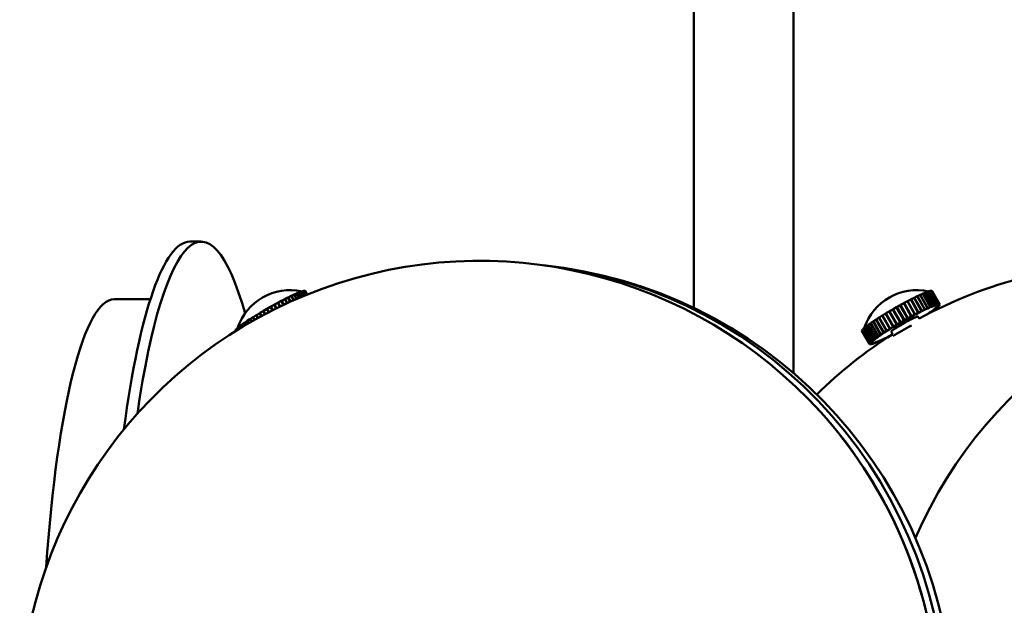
# Model space of a CAD drawing. Header units: millimetres. Extents: x 368 to 2623, y 481 to 1710.
# Tile 15 of 23: x 2380 to 2508, y 1123 to 1199. Entities that reach past the tile are written whole.
import ezdxf

# ---------------------------------------------------------------- set-up
doc = ezdxf.new("R2010")
doc.units = ezdxf.units.MM
doc.header["$LTSCALE"] = 11
doc.layers.add('Widoczne (ISO)', color=7, linetype='Continuous', lineweight=50)
doc.layers.add('Widoczne wąskie (ISO)', color=7, linetype='Continuous', lineweight=50)

msp = doc.modelspace()

# ---------------------------------------------------------------- linework, layer by layer
at = {"layer": 'Widoczne (ISO)'}
for p, q in [((2480.96, 1152.95), (2480.96, 1304.4)), ((2467.96, 1161.43), (2467.96, 1283.87)), ((2403.73, 1170.07), (2402.25, 1170.07)), ((2416.7, 1163.54), (2416.47, 1163.45)), ((2417.02, 1162.98), (2416.7, 1163.54)), ((2416.71, 1163.54), (2416.73, 1163.55)), ((2416.92, 1163.61), (2416.73, 1163.55)), ((2416.73, 1163.55), (2417.05, 1162.99)), ((2416.92, 1163.61), (2416.94, 1163.62)), ((2417.23, 1163.06), (2416.92, 1163.61)), ((2417.09, 1163.66), (2416.94, 1163.62)), ((2416.94, 1163.62), (2417.25, 1163.07)), ((2417.39, 1163.13), (2417.09, 1163.66)), ((2417.09, 1163.65), (2417.1, 1163.66)), ((2417.21, 1163.67), (2417.1, 1163.66)), ((2417.1, 1163.66), (2417.4, 1163.13)), ((2417.5, 1163.17), (2417.21, 1163.67)), ((2417.22, 1163.67), (2417.51, 1163.18)), ((2417.22, 1163.67), (2417.22, 1163.67)), ((2417.29, 1163.66), (2417.22, 1163.67)), ((2417.55, 1163.19), (2417.29, 1163.66)), ((2417.29, 1163.66), (2417.56, 1163.19)), ((2417.29, 1163.66), (2417.29, 1163.66)), ((2498.4, 1163.52), (2498.16, 1163.43)), ((2498.4, 1163.52), (2498.42, 1163.53)), ((2499.38, 1161.79), (2498.4, 1163.52)), ((2498.62, 1163.6), (2498.42, 1163.53)), ((2498.42, 1163.53), (2499.41, 1161.8)), ((2499.61, 1161.87), (2498.62, 1163.6)), ((2498.63, 1163.6), (2498.64, 1163.61)), ((2498.8, 1163.65), (2498.64, 1163.61)), ((2498.64, 1163.61), (2499.63, 1161.88)), ((2499.79, 1161.92), (2498.8, 1163.65)), ((2498.81, 1163.65), (2498.82, 1163.66)), ((2498.94, 1163.67), (2498.82, 1163.66)), ((2498.82, 1163.66), (2499.8, 1161.92)), ((2499.92, 1161.94), (2498.94, 1163.67)), ((2498.94, 1163.67), (2498.95, 1163.67)), ((2498.95, 1163.67), (2499.93, 1161.94)), ((2499.02, 1163.67), (2498.95, 1163.67)), ((2500, 1161.93), (2499.02, 1163.67)), ((2499.02, 1163.66), (2500.01, 1161.93)), ((2499.02, 1163.66), (2499.02, 1163.66)), ((2499.05, 1163.63), (2499.02, 1163.66)), ((2500.04, 1161.9), (2499.05, 1163.63)), ((2392.4, 1162.57), (2395.36, 1162.57)), ((2397.1, 1162.57), (2395.36, 1162.57)), ((2414.16, 1162.35), (2413.74, 1162.12)), ((2414.45, 1161.84), (2414.16, 1162.35)), ((2414.17, 1162.34), (2414.2, 1162.37)), ((2414.61, 1162.58), (2414.2, 1162.37)), ((2414.2, 1162.37), (2414.49, 1161.86)), ((2414.61, 1162.57), (2414.65, 1162.6)), ((2414.91, 1162.05), (2414.61, 1162.58)), ((2415.03, 1162.79), (2414.65, 1162.6)), ((2414.65, 1162.6), (2414.95, 1162.07)), ((2415.34, 1162.25), (2415.03, 1162.79)), ((2415.04, 1162.79), (2415.07, 1162.81)), ((2415.44, 1162.99), (2415.07, 1162.81)), ((2415.07, 1162.81), (2415.38, 1162.27)), ((2415.44, 1162.98), (2415.47, 1163.01)), ((2415.75, 1162.43), (2415.44, 1162.99)), ((2415.81, 1163.16), (2415.47, 1163.01)), ((2415.47, 1163.01), (2415.79, 1162.45)), ((2415.81, 1163.16), (2415.84, 1163.18)), ((2416.13, 1162.6), (2415.81, 1163.16)), ((2416.14, 1163.31), (2415.84, 1163.18)), ((2415.84, 1163.18), (2416.16, 1162.61)), ((2416.47, 1162.74), (2416.14, 1163.31)), ((2416.15, 1163.31), (2416.17, 1163.33)), ((2416.44, 1163.44), (2416.17, 1163.33)), ((2416.17, 1163.33), (2416.5, 1162.76)), ((2416.77, 1162.87), (2416.44, 1163.44)), ((2416.45, 1163.44), (2416.47, 1163.45)), ((2416.47, 1163.45), (2416.79, 1162.88)), ((2495.82, 1162.3), (2495.39, 1162.08)), ((2495.82, 1162.29), (2495.86, 1162.32)), ((2496.8, 1160.57), (2495.82, 1162.3)), ((2496.27, 1162.54), (2495.86, 1162.32)), ((2495.86, 1162.32), (2496.84, 1160.59)), ((2496.27, 1162.53), (2496.31, 1162.56)), ((2497.25, 1160.8), (2496.27, 1162.54)), ((2496.7, 1162.75), (2496.31, 1162.56)), ((2496.31, 1162.56), (2497.29, 1160.82)), ((2496.7, 1162.75), (2496.73, 1162.77)), ((2497.68, 1161.02), (2496.7, 1162.75)), ((2497.1, 1162.95), (2496.73, 1162.77)), ((2496.73, 1162.77), (2497.72, 1161.04)), ((2498.09, 1161.22), (2497.1, 1162.95)), ((2497.11, 1162.95), (2497.14, 1162.97)), ((2497.48, 1163.13), (2497.14, 1162.97)), ((2497.14, 1162.97), (2498.12, 1161.24)), ((2497.48, 1163.13), (2497.51, 1163.15)), ((2498.46, 1161.4), (2497.48, 1163.13)), ((2497.82, 1163.29), (2497.51, 1163.15)), ((2497.51, 1163.15), (2498.5, 1161.41)), ((2498.81, 1161.56), (2497.82, 1163.29)), ((2497.83, 1163.28), (2497.85, 1163.3)), ((2498.13, 1163.42), (2497.85, 1163.3)), ((2497.85, 1163.3), (2498.84, 1161.57)), ((2498.13, 1163.41), (2498.16, 1163.43)), ((2499.12, 1161.69), (2498.13, 1163.42)), ((2498.16, 1163.43), (2499.14, 1161.7)), ((2411.8, 1161.03), (2411.38, 1160.78)), ((2411.85, 1161.04), (2411.8, 1161.03)), ((2412.03, 1160.63), (2411.8, 1161.03)), ((2412.27, 1161.31), (2411.84, 1161.06)), ((2411.84, 1161.06), (2412.07, 1160.65)), ((2412.3, 1161.3), (2412.27, 1161.31)), ((2412.51, 1160.88), (2412.27, 1161.31)), ((2412.54, 1160.89), (2412.3, 1161.3)), ((2412.75, 1161.58), (2412.31, 1161.33)), ((2412.31, 1161.33), (2412.56, 1160.9)), ((2412.32, 1161.31), (2412.31, 1161.33)), ((2412.32, 1161.31), (2412.56, 1160.9)), ((2413, 1161.13), (2412.75, 1161.58)), ((2412.78, 1161.57), (2412.79, 1161.6)), ((2412.78, 1161.57), (2413.02, 1161.14)), ((2413.23, 1161.84), (2412.79, 1161.6)), ((2412.79, 1161.6), (2413.05, 1161.15)), ((2413.49, 1161.37), (2413.23, 1161.84)), ((2413.24, 1161.83), (2413.27, 1161.87)), ((2413.7, 1162.1), (2413.27, 1161.87)), ((2413.27, 1161.87), (2413.54, 1161.4)), ((2413.98, 1161.61), (2413.7, 1162.1)), ((2413.71, 1162.09), (2413.74, 1162.12)), ((2413.74, 1162.12), (2414.02, 1161.63)), ((2493.45, 1160.98), (2493.03, 1160.73)), ((2493.5, 1160.99), (2493.45, 1160.98)), ((2494.43, 1159.25), (2493.45, 1160.98)), ((2493.92, 1161.25), (2493.49, 1161)), ((2493.49, 1161), (2494.48, 1159.27)), ((2493.96, 1161.25), (2493.92, 1161.25)), ((2494.91, 1159.52), (2493.92, 1161.25)), ((2494.4, 1161.53), (2493.96, 1161.28)), ((2493.96, 1161.28), (2494.95, 1159.55)), ((2494.94, 1159.52), (2493.96, 1161.25)), ((2494.41, 1161.51), (2494.4, 1161.53)), ((2495.38, 1159.79), (2494.4, 1161.53)), ((2495.4, 1159.78), (2494.41, 1161.51)), ((2494.43, 1161.52), (2494.44, 1161.55)), ((2494.43, 1161.52), (2495.42, 1159.79)), ((2494.88, 1161.79), (2494.44, 1161.55)), ((2494.44, 1161.55), (2495.43, 1159.82)), ((2495.86, 1160.06), (2494.88, 1161.79)), ((2494.89, 1161.77), (2494.92, 1161.82)), ((2494.89, 1161.77), (2495.87, 1160.04)), ((2495.35, 1162.05), (2494.92, 1161.82)), ((2494.92, 1161.82), (2495.9, 1160.09)), ((2496.34, 1160.32), (2495.35, 1162.05)), ((2495.36, 1162.04), (2495.39, 1162.08)), ((2495.39, 1162.08), (2496.38, 1160.34)), ((2497.29, 1160.82), (2497.68, 1161.02)), ((2497.39, 1160.85), (2497.58, 1160.94)), ((2497.58, 1160.94), (2497.68, 1161.02)), ((2497.6, 1160.95), (2497.79, 1161.04)), ((2497.6, 1160.95), (2497.72, 1161.04)), ((2497.6, 1160.96), (2497.6, 1160.95)), ((2497.72, 1161.04), (2498.09, 1161.22)), ((2497.79, 1161.04), (2497.97, 1161.13)), ((2497.97, 1161.13), (2498.09, 1161.22)), ((2497.99, 1161.14), (2498.12, 1161.24)), ((2497.99, 1161.14), (2498.16, 1161.22)), ((2497.99, 1161.15), (2497.99, 1161.14)), ((2498.12, 1161.24), (2498.46, 1161.4)), ((2498.16, 1161.22), (2498.33, 1161.3)), ((2498.33, 1161.3), (2498.46, 1161.4)), ((2498.34, 1161.31), (2498.35, 1161.31)), ((2498.35, 1161.31), (2498.5, 1161.41)), ((2498.35, 1161.31), (2498.5, 1161.38)), ((2498.5, 1161.41), (2498.81, 1161.56)), ((2498.5, 1161.38), (2498.66, 1161.45)), ((2498.66, 1161.45), (2498.81, 1161.56)), ((2498.67, 1161.46), (2498.84, 1161.57)), ((2498.67, 1161.46), (2498.81, 1161.52)), ((2498.67, 1161.46), (2498.67, 1161.46)), ((2498.88, 1160.93), (2498.75, 1160.83)), ((2498.81, 1161.52), (2498.95, 1161.58)), ((2498.84, 1161.57), (2499.12, 1161.69)), ((2499.02, 1161.02), (2498.88, 1160.93)), ((2499.19, 1161.11), (2498.92, 1160.91)), ((2498.95, 1161.58), (2499.12, 1161.69)), ((2498.96, 1161.58), (2499.14, 1161.7)), ((2498.96, 1161.58), (2499.08, 1161.63)), ((2498.96, 1161.58), (2498.96, 1161.58)), ((2499.02, 1161.02), (2499.19, 1161.11)), ((2499.02, 1161.03), (2499.02, 1161.02)), ((2499.14, 1161.12), (2499.03, 1161.03)), ((2499.03, 1161.03), (2499.21, 1161.12)), ((2499.03, 1161.03), (2499.03, 1161.03)), ((2499.08, 1161.63), (2499.2, 1161.68)), ((2499.14, 1161.7), (2499.38, 1161.79)), ((2499.26, 1161.21), (2499.14, 1161.12)), ((2499.18, 1161.11), (2499.19, 1161.11)), ((2499.2, 1161.68), (2499.38, 1161.79)), ((2499.21, 1161.68), (2499.41, 1161.8)), ((2499.21, 1161.68), (2499.32, 1161.72)), ((2499.21, 1161.68), (2499.21, 1161.68)), ((2499.44, 1161.3), (2499.21, 1161.12)), ((2499.26, 1161.21), (2499.44, 1161.3)), ((2499.26, 1161.21), (2499.26, 1161.21)), ((2499.27, 1161.21), (2499.47, 1161.31)), ((2499.37, 1161.29), (2499.27, 1161.21)), ((2499.27, 1161.21), (2499.27, 1161.22)), ((2499.32, 1161.72), (2499.42, 1161.75)), ((2499.46, 1161.37), (2499.37, 1161.29)), ((2499.41, 1161.8), (2499.61, 1161.87)), ((2499.42, 1161.75), (2499.61, 1161.87)), ((2499.42, 1161.75), (2499.43, 1161.75)), ((2499.43, 1161.75), (2499.63, 1161.88)), ((2499.43, 1161.75), (2499.51, 1161.78)), ((2499.44, 1161.3), (2499.44, 1161.3)), ((2499.46, 1161.37), (2499.66, 1161.47)), ((2499.46, 1161.37), (2499.46, 1161.37)), ((2499.47, 1161.37), (2499.68, 1161.48)), ((2499.66, 1161.47), (2499.47, 1161.31)), ((2499.55, 1161.44), (2499.47, 1161.37)), ((2499.47, 1161.37), (2499.47, 1161.38)), ((2499.51, 1161.78), (2499.59, 1161.8)), ((2499.62, 1161.51), (2499.55, 1161.44)), ((2499.59, 1161.8), (2499.79, 1161.92)), ((2499.59, 1161.8), (2499.8, 1161.92)), ((2499.59, 1161.8), (2499.65, 1161.81)), ((2499.59, 1161.8), (2499.59, 1161.8)), ((2499.62, 1161.51), (2499.83, 1161.61)), ((2499.62, 1161.51), (2499.62, 1161.51)), ((2499.63, 1161.88), (2499.79, 1161.92)), ((2499.63, 1161.51), (2499.84, 1161.62)), ((2499.68, 1161.57), (2499.63, 1161.51)), ((2499.63, 1161.51), (2499.63, 1161.51)), ((2499.65, 1161.81), (2499.71, 1161.82)), ((2499.66, 1161.47), (2499.66, 1161.47)), ((2499.74, 1161.62), (2499.68, 1161.57)), ((2499.83, 1161.61), (2499.68, 1161.48)), ((2499.71, 1161.82), (2499.92, 1161.94)), ((2499.71, 1161.82), (2499.72, 1161.82)), ((2499.72, 1161.82), (2499.93, 1161.94)), ((2499.72, 1161.82), (2499.75, 1161.81)), ((2499.73, 1161.62), (2499.74, 1161.62)), ((2499.74, 1161.63), (2499.95, 1161.74)), ((2499.74, 1161.62), (2499.95, 1161.73)), ((2499.77, 1161.67), (2499.74, 1161.63)), ((2499.74, 1161.63), (2499.74, 1161.63)), ((2499.75, 1161.81), (2499.79, 1161.81)), ((2499.8, 1161.71), (2499.77, 1161.67)), ((2499.79, 1161.81), (2500, 1161.93)), ((2499.79, 1161.81), (2500.01, 1161.93)), ((2499.79, 1161.81), (2499.81, 1161.79)), ((2499.79, 1161.81), (2499.79, 1161.81)), ((2499.8, 1161.92), (2499.92, 1161.94)), ((2499.8, 1161.71), (2500.02, 1161.83)), ((2499.8, 1161.71), (2500.02, 1161.83)), ((2499.81, 1161.74), (2499.8, 1161.71)), ((2499.8, 1161.71), (2499.8, 1161.72)), ((2499.8, 1161.71), (2499.8, 1161.71)), ((2499.81, 1161.79), (2499.82, 1161.77)), ((2499.81, 1161.79), (2499.81, 1161.79)), ((2499.82, 1161.77), (2499.81, 1161.74)), ((2499.82, 1161.77), (2500.04, 1161.9)), ((2499.82, 1161.77), (2500.04, 1161.89)), ((2499.82, 1161.78), (2499.82, 1161.77)), ((2499.82, 1161.62), (2499.83, 1161.61)), ((2499.95, 1161.73), (2499.84, 1161.62)), ((2499.93, 1161.94), (2500, 1161.93)), ((2499.94, 1161.74), (2499.95, 1161.73)), ((2500.02, 1161.83), (2499.95, 1161.74)), ((2500.01, 1161.93), (2500.04, 1161.9)), ((2500.01, 1161.83), (2500.02, 1161.83)), ((2500.04, 1161.89), (2500.02, 1161.83)), ((2500.04, 1161.9), (2500.04, 1161.89)), ((2409.68, 1159.72), (2409.37, 1159.51)), ((2409.72, 1159.74), (2409.68, 1159.72)), ((2409.85, 1159.42), (2409.68, 1159.72)), ((2410.06, 1159.96), (2409.72, 1159.74)), ((2409.72, 1159.74), (2409.89, 1159.44)), ((2410.1, 1159.98), (2410.06, 1159.96)), ((2410.24, 1159.64), (2410.06, 1159.96)), ((2410.46, 1160.22), (2410.09, 1159.99)), ((2410.09, 1159.99), (2410.28, 1159.66)), ((2410.5, 1160.24), (2410.46, 1160.22)), ((2410.65, 1159.88), (2410.46, 1160.22)), ((2410.89, 1160.49), (2410.5, 1160.24)), ((2410.5, 1160.24), (2410.69, 1159.9)), ((2410.93, 1160.5), (2410.89, 1160.49)), ((2411.09, 1160.12), (2410.89, 1160.49)), ((2411.33, 1160.76), (2410.93, 1160.51)), ((2410.93, 1160.51), (2411.13, 1160.14)), ((2411.38, 1160.77), (2411.33, 1160.76)), ((2411.55, 1160.37), (2411.33, 1160.76)), ((2411.38, 1160.78), (2411.6, 1160.4)), ((2491.36, 1159.67), (2491.05, 1159.47)), ((2491.39, 1159.69), (2491.36, 1159.67)), ((2492.34, 1157.94), (2491.36, 1159.67)), ((2491.73, 1159.92), (2491.39, 1159.7)), ((2491.39, 1159.7), (2492.38, 1157.96)), ((2491.76, 1159.93), (2491.73, 1159.92)), ((2492.71, 1158.18), (2491.73, 1159.92)), ((2492.12, 1160.17), (2491.76, 1159.94)), ((2491.76, 1159.94), (2492.74, 1158.21)), ((2492.16, 1160.19), (2492.12, 1160.17)), ((2493.11, 1158.44), (2492.12, 1160.17)), ((2492.54, 1160.43), (2492.16, 1160.19)), ((2492.16, 1160.19), (2493.14, 1158.46)), ((2492.59, 1160.45), (2492.54, 1160.43)), ((2493.53, 1158.7), (2492.54, 1160.43)), ((2492.99, 1160.7), (2492.58, 1160.46)), ((2492.58, 1160.46), (2493.57, 1158.73)), ((2493.04, 1160.72), (2492.99, 1160.7)), ((2493.97, 1158.97), (2492.99, 1160.7)), ((2493.03, 1160.73), (2494.01, 1159)), ((2494.95, 1159.55), (2495.38, 1159.79)), ((2494.96, 1159.53), (2495.18, 1159.65)), ((2495.18, 1159.65), (2495.4, 1159.78)), ((2495.4, 1159.78), (2495.38, 1159.79)), ((2495.42, 1159.79), (2495.64, 1159.91)), ((2495.42, 1159.79), (2495.43, 1159.82)), ((2495.43, 1159.82), (2495.86, 1160.06)), ((2495.64, 1159.91), (2495.85, 1160.03)), ((2495.85, 1160.03), (2495.86, 1160.06)), ((2495.87, 1160.04), (2496.09, 1160.16)), ((2495.87, 1160.04), (2495.9, 1160.09)), ((2495.9, 1160.09), (2496.34, 1160.32)), ((2496.09, 1160.16), (2496.3, 1160.28)), ((2496.3, 1160.28), (2496.34, 1160.32)), ((2496.32, 1160.29), (2496.54, 1160.4)), ((2496.32, 1160.29), (2496.38, 1160.34)), ((2496.32, 1160.3), (2496.32, 1160.29)), ((2496.38, 1160.34), (2496.8, 1160.57)), ((2496.54, 1160.4), (2496.75, 1160.51)), ((2496.75, 1160.51), (2496.8, 1160.57)), ((2496.76, 1160.53), (2496.77, 1160.52)), ((2496.77, 1160.52), (2496.97, 1160.63)), ((2496.77, 1160.52), (2496.84, 1160.59)), ((2496.84, 1160.59), (2497.25, 1160.8)), ((2496.97, 1160.63), (2497.17, 1160.74)), ((2497.17, 1160.74), (2497.25, 1160.8)), ((2497.19, 1160.75), (2497.39, 1160.85)), ((2497.19, 1160.75), (2497.29, 1160.82)), ((2497.19, 1160.75), (2497.19, 1160.75)), ((2497.2, 1160.3), (2497.35, 1160.04)), ((2498.41, 1160.61), (2498.41, 1160.61)), ((2498.58, 1160.72), (2498.43, 1160.62)), ((2498.43, 1160.62), (2498.45, 1160.63)), ((2498.43, 1160.62), (2498.43, 1160.62)), ((2498.73, 1160.82), (2498.58, 1160.72)), ((2498.89, 1160.89), (2498.64, 1160.72)), ((2498.73, 1160.82), (2498.89, 1160.89)), ((2498.73, 1160.83), (2498.73, 1160.82)), ((2498.75, 1160.83), (2498.92, 1160.91)), ((2498.75, 1160.83), (2498.75, 1160.83)), ((2498.89, 1160.9), (2498.89, 1160.89)), ((2408.19, 1158.54), (2408.16, 1158.48)), ((2408.16, 1158.48), (2408.2, 1158.42)), ((2408.16, 1158.47), (2408.16, 1158.47)), ((2408.19, 1158.42), (2408.16, 1158.47)), ((2408.16, 1158.47), (2408.18, 1158.43)), ((2408.18, 1158.43), (2408.19, 1158.42)), ((2408.26, 1158.64), (2408.19, 1158.55)), ((2408.2, 1158.55), (2408.19, 1158.54)), ((2408.19, 1158.55), (2408.25, 1158.45)), ((2408.24, 1158.45), (2408.19, 1158.54)), ((2408.28, 1158.65), (2408.26, 1158.64)), ((2408.34, 1158.51), (2408.26, 1158.64)), ((2408.39, 1158.76), (2408.27, 1158.65)), ((2408.27, 1158.65), (2408.35, 1158.51)), ((2408.41, 1158.77), (2408.39, 1158.76)), ((2408.48, 1158.6), (2408.39, 1158.76)), ((2408.56, 1158.91), (2408.4, 1158.78)), ((2408.4, 1158.78), (2408.5, 1158.61)), ((2408.58, 1158.92), (2408.56, 1158.91)), ((2408.67, 1158.71), (2408.56, 1158.91)), ((2408.78, 1159.08), (2408.58, 1158.93)), ((2408.58, 1158.93), (2408.69, 1158.73)), ((2408.81, 1159.1), (2408.78, 1159.08)), ((2408.91, 1158.86), (2408.78, 1159.08)), ((2409.04, 1159.28), (2408.8, 1159.1)), ((2408.8, 1159.1), (2408.93, 1158.87)), ((2409.07, 1159.29), (2409.04, 1159.28)), ((2409.19, 1159.02), (2409.04, 1159.28)), ((2409.35, 1159.49), (2409.07, 1159.3)), ((2409.07, 1159.3), (2409.21, 1159.04)), ((2409.38, 1159.5), (2409.35, 1159.49)), ((2409.5, 1159.21), (2409.35, 1159.49)), ((2409.37, 1159.51), (2409.53, 1159.23)), ((2489.92, 1158.53), (2489.9, 1158.47)), ((2489.9, 1158.47), (2490.89, 1156.74)), ((2489.91, 1158.46), (2489.9, 1158.46)), ((2490.89, 1156.73), (2489.9, 1158.46)), ((2489.93, 1158.53), (2489.92, 1158.53)), ((2490.91, 1156.8), (2489.92, 1158.53)), ((2489.99, 1158.62), (2489.93, 1158.53)), ((2489.93, 1158.53), (2490.91, 1156.8)), ((2490, 1158.62), (2489.99, 1158.62)), ((2490.97, 1156.89), (2489.99, 1158.62)), ((2490.1, 1158.74), (2490, 1158.63)), ((2490, 1158.63), (2490.98, 1156.9)), ((2490.12, 1158.75), (2490.1, 1158.74)), ((2491.09, 1157.01), (2490.1, 1158.74)), ((2490.27, 1158.88), (2490.12, 1158.75)), ((2490.12, 1158.75), (2491.1, 1157.02)), ((2490.29, 1158.89), (2490.27, 1158.88)), ((2491.25, 1157.15), (2490.27, 1158.88)), ((2490.48, 1159.05), (2490.28, 1158.9)), ((2490.28, 1158.9), (2491.27, 1157.16)), ((2490.5, 1159.06), (2490.48, 1159.05)), ((2491.46, 1157.32), (2490.48, 1159.05)), ((2490.73, 1159.24), (2490.5, 1159.06)), ((2490.5, 1159.06), (2491.48, 1157.33)), ((2490.76, 1159.25), (2490.73, 1159.24)), ((2491.72, 1157.51), (2490.73, 1159.24)), ((2491.03, 1159.45), (2490.76, 1159.26)), ((2490.76, 1159.26), (2491.74, 1157.52)), ((2491.06, 1159.46), (2491.03, 1159.45)), ((2492.01, 1157.71), (2491.03, 1159.45)), ((2491.05, 1159.47), (2492.04, 1157.73)), ((2492.74, 1158.21), (2493.11, 1158.44)), ((2492.87, 1158.25), (2493.05, 1158.37)), ((2493.05, 1158.37), (2493.23, 1158.48)), ((2493.23, 1158.48), (2493.11, 1158.44)), ((2493.14, 1158.46), (2493.53, 1158.7)), ((2493.25, 1158.5), (2493.14, 1158.46)), ((2493.23, 1158.48), (2493.23, 1158.49)), ((2493.25, 1158.5), (2493.44, 1158.62)), ((2493.44, 1158.62), (2493.63, 1158.74)), ((2493.63, 1158.74), (2493.53, 1158.7)), ((2493.57, 1158.73), (2493.97, 1158.97)), ((2493.65, 1158.75), (2493.57, 1158.73)), ((2493.63, 1158.74), (2493.63, 1158.74)), ((2493.65, 1158.75), (2493.85, 1158.87)), ((2493.85, 1158.87), (2494.05, 1158.99)), ((2494.05, 1158.99), (2493.97, 1158.97)), ((2494.01, 1159), (2494.43, 1159.25)), ((2494.07, 1159.01), (2494.01, 1159)), ((2494.05, 1158.99), (2494.05, 1159)), ((2494.07, 1159.01), (2494.28, 1159.13)), ((2494.28, 1159.13), (2494.49, 1159.26)), ((2494.49, 1159.26), (2494.43, 1159.25)), ((2494.48, 1159.27), (2494.91, 1159.52)), ((2494.49, 1159.26), (2494.48, 1159.27)), ((2494.51, 1159.27), (2494.48, 1159.27)), ((2494.51, 1159.27), (2494.73, 1159.39)), ((2494.73, 1159.39), (2494.94, 1159.52)), ((2494.94, 1159.52), (2494.91, 1159.52)), ((2494.96, 1159.53), (2494.95, 1159.55)), ((2491.3, 1157.12), (2491.09, 1157.01)), ((2491.1, 1157.02), (2491.25, 1157.15)), ((2491.31, 1157.12), (2491.1, 1157.02)), ((2491.46, 1157.26), (2491.25, 1157.15)), ((2491.25, 1157.06), (2491.3, 1157.12)), ((2491.27, 1157.16), (2491.46, 1157.32)), ((2491.46, 1157.26), (2491.27, 1157.16)), ((2491.3, 1157.12), (2491.3, 1157.12)), ((2491.31, 1157.12), (2491.38, 1157.19)), ((2491.38, 1157.19), (2491.46, 1157.26)), ((2491.66, 1157.42), (2491.46, 1157.32)), ((2491.46, 1157.26), (2491.56, 1157.34)), ((2491.46, 1157.26), (2491.46, 1157.26)), ((2491.48, 1157.33), (2491.72, 1157.51)), ((2491.67, 1157.42), (2491.48, 1157.33)), ((2491.56, 1157.34), (2491.66, 1157.42)), ((2491.66, 1157.42), (2491.66, 1157.42)), ((2491.67, 1157.42), (2491.78, 1157.51)), ((2491.9, 1157.6), (2491.72, 1157.51)), ((2491.74, 1157.52), (2492.01, 1157.71)), ((2491.91, 1157.6), (2491.74, 1157.52)), ((2491.78, 1157.51), (2491.9, 1157.6)), ((2491.9, 1157.6), (2491.9, 1157.6)), ((2491.91, 1157.6), (2492.05, 1157.7)), ((2492.12, 1157.11), (2491.98, 1157.05)), ((2492.18, 1157.8), (2492.01, 1157.71)), ((2492.04, 1157.73), (2492.34, 1157.94)), ((2492.2, 1157.81), (2492.04, 1157.73)), ((2492.05, 1157.7), (2492.18, 1157.8)), ((2492.26, 1157.17), (2492.09, 1157.06)), ((2492.43, 1157.21), (2492.12, 1157.07)), ((2492.27, 1157.18), (2492.12, 1157.07)), ((2492.26, 1157.17), (2492.12, 1157.11)), ((2492.12, 1157.07), (2492.12, 1157.08)), ((2492.18, 1157.8), (2492.18, 1157.8)), ((2492.2, 1157.81), (2492.35, 1157.91)), ((2492.26, 1157.17), (2492.26, 1157.17)), ((2492.43, 1157.25), (2492.27, 1157.18)), ((2492.27, 1157.18), (2492.27, 1157.18)), ((2492.5, 1158.01), (2492.34, 1157.94)), ((2492.35, 1157.91), (2492.5, 1158.01)), ((2492.38, 1157.96), (2492.71, 1158.18)), ((2492.51, 1158.02), (2492.38, 1157.96)), ((2492.58, 1157.32), (2492.43, 1157.25)), ((2492.58, 1157.32), (2492.43, 1157.21)), ((2492.8, 1157.39), (2492.46, 1157.23)), ((2492.6, 1157.33), (2492.46, 1157.23)), ((2492.46, 1157.23), (2492.46, 1157.24)), ((2492.5, 1158.01), (2492.5, 1158.01)), ((2492.51, 1158.02), (2492.68, 1158.13)), ((2492.58, 1157.32), (2492.58, 1157.32)), ((2492.77, 1157.41), (2492.6, 1157.33)), ((2492.6, 1157.33), (2492.6, 1157.33)), ((2492.68, 1158.13), (2492.85, 1158.24)), ((2492.85, 1158.24), (2492.71, 1158.18)), ((2492.87, 1158.25), (2492.74, 1158.21)), ((2492.94, 1157.49), (2492.77, 1157.41)), ((2492.94, 1157.49), (2492.8, 1157.39)), ((2493.21, 1157.59), (2492.84, 1157.41)), ((2492.96, 1157.5), (2492.84, 1157.41)), ((2492.84, 1157.41), (2492.84, 1157.41)), ((2492.85, 1158.24), (2492.85, 1158.25)), ((2492.94, 1157.49), (2492.94, 1157.49)), ((2493.14, 1157.59), (2492.96, 1157.5)), ((2492.96, 1157.5), (2492.96, 1157.5)), ((2493.32, 1157.68), (2493.14, 1157.59)), ((2493.32, 1157.68), (2493.21, 1157.59)), ((2493.25, 1157.61), (2493.24, 1157.61)), ((2493.34, 1157.68), (2493.25, 1157.61)), ((2493.37, 1157.67), (2493.25, 1157.61)), ((2493.32, 1157.68), (2493.32, 1157.68)), ((2493.54, 1157.78), (2493.34, 1157.68)), ((2493.34, 1157.68), (2493.34, 1157.69)), ((2493.57, 1157.8), (2493.54, 1157.78)), ((2493.73, 1158.33), (2493.91, 1158.01)), ((2491.11, 1156.86), (2490.89, 1156.74)), ((2491.11, 1156.85), (2490.89, 1156.73)), ((2490.89, 1156.74), (2490.91, 1156.8)), ((2490.92, 1156.7), (2490.89, 1156.73)), ((2491.12, 1156.92), (2490.91, 1156.8)), ((2491.13, 1156.92), (2490.91, 1156.8)), ((2490.91, 1156.8), (2490.97, 1156.89)), ((2491.14, 1156.82), (2490.92, 1156.69)), ((2491.14, 1156.82), (2490.92, 1156.7)), ((2490.92, 1156.69), (2490.92, 1156.7)), ((2491, 1156.69), (2490.92, 1156.69)), ((2491.19, 1157), (2490.97, 1156.89)), ((2490.98, 1156.9), (2491.09, 1157.01)), ((2491.19, 1157.01), (2490.98, 1156.9)), ((2491.21, 1156.81), (2491, 1156.69)), ((2491.01, 1156.69), (2491, 1156.69)), ((2491.22, 1156.81), (2491.01, 1156.69)), ((2491.12, 1156.71), (2491.01, 1156.69)), ((2491.11, 1156.86), (2491.12, 1156.89)), ((2491.11, 1156.85), (2491.11, 1156.86)), ((2491.11, 1156.86), (2491.12, 1156.84)), ((2491.12, 1156.84), (2491.11, 1156.85)), ((2491.12, 1156.92), (2491.12, 1156.92)), ((2491.12, 1156.89), (2491.12, 1156.92)), ((2491.14, 1156.82), (2491.12, 1156.84)), ((2491.33, 1156.83), (2491.12, 1156.71)), ((2491.13, 1156.92), (2491.16, 1156.96)), ((2491.14, 1156.82), (2491.13, 1156.83)), ((2491.13, 1156.83), (2491.14, 1156.82)), ((2491.34, 1156.83), (2491.14, 1156.71)), ((2491.17, 1156.82), (2491.14, 1156.82)), ((2491.3, 1156.75), (2491.14, 1156.71)), ((2491.14, 1156.71), (2491.14, 1156.71)), ((2491.16, 1156.96), (2491.19, 1157)), ((2491.21, 1156.81), (2491.17, 1156.82)), ((2491.19, 1157.01), (2491.25, 1157.06)), ((2491.19, 1157), (2491.19, 1157.01)), ((2491.22, 1156.81), (2491.21, 1156.82)), ((2491.21, 1156.81), (2491.21, 1156.81)), ((2491.28, 1156.82), (2491.22, 1156.81)), ((2491.33, 1156.83), (2491.28, 1156.82)), ((2491.5, 1156.88), (2491.3, 1156.75)), ((2491.51, 1156.88), (2491.32, 1156.76)), ((2491.52, 1156.83), (2491.32, 1156.76)), ((2491.32, 1156.76), (2491.32, 1156.76)), ((2491.33, 1156.83), (2491.33, 1156.83)), ((2491.42, 1156.85), (2491.34, 1156.83)), ((2491.34, 1156.83), (2491.34, 1156.83)), ((2491.5, 1156.88), (2491.42, 1156.85)), ((2491.5, 1156.88), (2491.5, 1156.88)), ((2491.61, 1156.91), (2491.51, 1156.88)), ((2491.51, 1156.88), (2491.51, 1156.88)), ((2491.71, 1156.95), (2491.52, 1156.83)), ((2491.72, 1156.95), (2491.54, 1156.84)), ((2491.78, 1156.93), (2491.54, 1156.84)), ((2491.54, 1156.84), (2491.54, 1156.84)), ((2491.71, 1156.95), (2491.61, 1156.91)), ((2491.71, 1156.95), (2491.71, 1156.95)), ((2491.84, 1157), (2491.72, 1156.95)), ((2491.72, 1156.95), (2491.72, 1156.95)), ((2491.97, 1157.05), (2491.78, 1156.93)), ((2492.09, 1157.06), (2491.81, 1156.94)), ((2491.98, 1157.05), (2491.81, 1156.94)), ((2491.81, 1156.94), (2491.81, 1156.95)), ((2491.97, 1157.05), (2491.84, 1157)), ((2491.97, 1157.05), (2491.97, 1157.05)), ((2491.98, 1157.05), (2491.98, 1157.05))]:
    msp.add_line(p, q, dxfattribs=at)
for centre, radius, start, end in [((2440.05, 1107.57), 60, 44.4224, 315.5776), ((2442.1, 1107.57), 59.75, 4.6913, 83.9859), ((2551.64, 1107.57), 59.75, 90, 156.44), ((2525.93, 1107.57), 59.75, 90, 118.5723), ((2415.32, 1156.5), 7.25, 77.8785, 161.3627), ((2497.06, 1156.5), 7.25, 77.8852, 161.3657), ((2525.93, 1107.57), 59.75, 122.4091, 134.5453)]:
    msp.add_arc(centre, radius, start, end, dxfattribs=at)
for centre, major_axis, ratio, start_param, end_param in [((2403.73, 1107.57), (0, 62.5), 0.173648, 5.729477, 7.15774), ((2402.25, 1107.57), (0, 62.5), 0.173648, 0, 0.916681), ((2442.1, 1107.57), (0, -59.75), 0.984808, 0.112208, 3.029385), ((2392.4, 1107.57), (0, 55), 0.173648, 0, 1.19678), ((2412.74, 1161.05), (-4.35, -2.47), 0.086824, 4.758058, 4.762867), ((2412.74, 1161.05), (-4.35, -2.47), 0.086824, 4.653208, 4.657799), ((2494.48, 1161.05), (-4.35, -2.47), 0.086824, 4.779149, 4.78316), ((2494.48, 1161.05), (-4.35, -2.47), 0.086824, 4.6735, 4.678309), ((2494.48, 1161.05), (-4.35, -2.47), 0.086824, 4.568648, 4.568979), ((2495.46, 1159.31), (-4.35, -2.47), 0.086824, 4.099991, 4.204711), ((2495.46, 1159.31), (-4.35, -2.47), 0.086824, 3.995272, 4.099991), ((2495.46, 1159.31), (-4.35, -2.47), 0.086824, 3.890552, 3.995272), ((2495.46, 1159.31), (-4.35, -2.47), 0.086824, 3.785832, 3.890552), ((2495.46, 1159.31), (4.35, 2.47), 0.086824, 5.461348, 5.566068), ((2495.46, 1159.31), (-4.35, -2.47), 0.086824, 3.681112, 3.785832), ((2495.46, 1159.31), (4.35, 2.47), 0.086824, 5.566068, 5.670788), ((2495.46, 1159.31), (-4.35, -2.47), 0.086824, 3.576393, 3.681112), ((2495.46, 1159.31), (4.35, 2.47), 0.086824, 5.670788, 5.775508), ((2495.46, 1159.31), (4.35, 2.47), 0.086824, 0.33008, 0.4348), ((2495.46, 1159.31), (4.35, 2.47), 0.086824, 5.775508, 5.880227), ((2495.46, 1159.31), (4.35, 2.47), 0.086824, 0.22536, 0.33008), ((2495.46, 1159.31), (4.35, 2.47), 0.086824, 5.880227, 5.984947), ((2495.46, 1159.31), (4.35, 2.47), 0.086824, 0.120641, 0.22536), ((2495.46, 1159.31), (4.35, 2.47), 0.086824, 5.984947, 6.089667), ((2495.46, 1159.31), (4.35, 2.47), 0.086824, 0.015921, 0.120641), ((2495.46, 1159.31), (4.35, 2.47), 0.086824, 6.089667, 6.194387), ((2495.46, 1159.31), (4.35, 2.47), 0.086824, 6.194387, 6.299106), ((2495.46, 1159.31), (1.74, 0.99), 0.086824, 0, 3.141593), ((2495.46, 1159.31), (-4.35, -2.47), 0.086824, 4.72831, 4.83303), ((2495.46, 1159.31), (-4.35, -2.47), 0.086824, 4.62359, 4.72831), ((2495.46, 1159.31), (-4.35, -2.47), 0.086824, 4.51887, 4.62359), ((2495.46, 1159.31), (-4.35, -2.47), 0.086824, 4.414151, 4.51887), ((2495.46, 1159.31), (-4.35, -2.47), 0.086824, 4.309431, 4.414151), ((2495.46, 1159.31), (-4.35, -2.47), 0.086824, 4.204711, 4.309431), ((2495.46, 1159.31), (4.35, 2.47), 0.086824, 5.407274, 5.461348), ((2495.46, 1159.31), (-4.35, -2.47), 0.086824, 5.251909, 5.356628), ((2495.46, 1159.31), (-4.35, -2.47), 0.086824, 5.147189, 5.251909), ((2495.46, 1159.31), (-4.35, -2.47), 0.086824, 5.042469, 5.147189), ((2495.46, 1159.31), (-4.35, -2.47), 0.086824, 4.937749, 5.042469), ((2495.96, 1158.45), (4.35, 2.47), 0.086824, 1.432642, 2.012016), ((2495.46, 1159.31), (-4.35, -2.47), 0.086824, 4.83303, 4.937749), ((2495.46, 1159.31), (-4.35, -2.47), 0.086824, 5.880227, 5.984947), ((2495.46, 1159.31), (-4.35, -2.47), 0.086824, 5.775508, 5.880227), ((2495.46, 1159.31), (-4.35, -2.47), 0.086824, 5.670788, 5.775508), ((2495.46, 1159.31), (-4.35, -2.47), 0.086824, 5.566068, 5.670788), ((2495.46, 1159.31), (4.35, 2.47), 0.086824, 3.681112, 3.785832), ((2495.46, 1159.31), (-4.35, -2.47), 0.086824, 5.461348, 5.566068), ((2495.46, 1159.31), (4.35, 2.47), 0.086824, 3.785832, 3.890552), ((2495.46, 1159.31), (-4.35, -2.47), 0.086824, 5.356628, 5.461348), ((2495.46, 1159.31), (4.35, 2.47), 0.086824, 3.890552, 3.995272), ((2495.46, 1159.31), (4.35, 2.47), 0.086824, 3.995272, 4.099991), ((2495.46, 1159.31), (4.35, 2.47), 0.086824, 4.099991, 4.204711), ((2495.46, 1159.31), (4.35, 2.47), 0.086824, 4.204711, 4.211766), ((2495.46, 1159.31), (-4.35, -2.47), 0.086824, 6.194387, 6.299106), ((2495.46, 1159.31), (-4.35, -2.47), 0.086824, 6.089667, 6.194387), ((2495.46, 1159.31), (-4.35, -2.47), 0.086824, 0.015921, 0.120641), ((2495.46, 1159.31), (-4.35, -2.47), 0.086824, 5.984947, 6.089667), ((2495.46, 1159.31), (-4.35, -2.47), 0.086824, 0.120641, 0.22536), ((2495.46, 1159.31), (-4.35, -2.47), 0.086824, 0.22536, 0.33008), ((2495.46, 1159.31), (-4.35, -2.47), 0.086824, 0.33008, 0.4348), ((2495.46, 1159.31), (4.35, 2.47), 0.086824, 3.576393, 3.681112)]:
    msp.add_ellipse(centre, major_axis=major_axis, ratio=ratio, start_param=start_param, end_param=end_param, dxfattribs=at)
msp.add_open_spline([(2482.9, 1149.57), (2487.22, 1145.16), (2490.86, 1140.05), (2496.4, 1128.97), (2498.31, 1122.99), (2500.21, 1110.71), (2500.21, 1104.43), (2498.31, 1092.15), (2496.4, 1086.17), (2490.86, 1075.09), (2487.22, 1069.98), (2482.9, 1065.57)], degree=3, knots=[0.787825, 0.787825, 0.787825, 0.787825, 1.101013, 1.101013, 1.414202, 1.414202, 1.727391, 1.727391, 2.040579, 2.040579, 2.353768, 2.353768, 2.353768, 2.353768], dxfattribs=at)
at = {"layer": 'Widoczne wąskie (ISO)'}
msp.add_ellipse((2441.34, 1107.57), major_axis=(0, -59.54), ratio=0.984808, start_param=0.787825, end_param=2.353768, dxfattribs=at)

doc.saveas('drawing.dxf')
